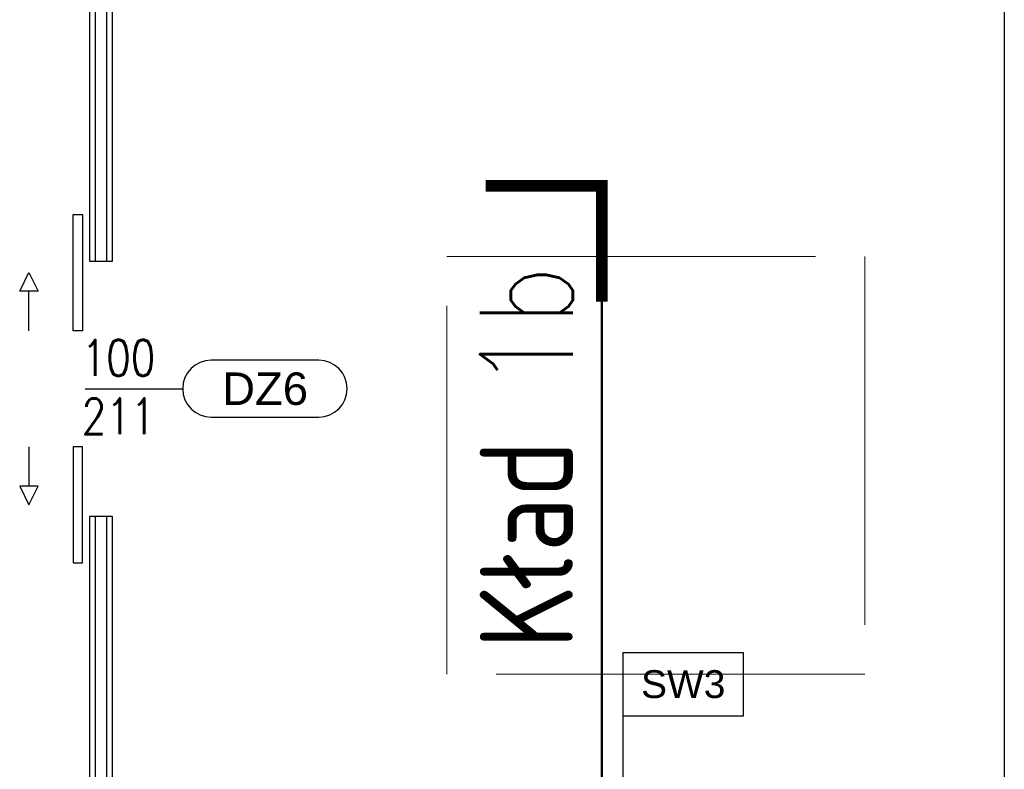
# Model space of a CAD drawing. Header units: centimetres. Extents: x -228435 to 56419, y -89367 to 477256.
# Tile 37 of 53: x -56780 to -52540, y 71190 to 74420. Entities that reach past the tile are written whole.
import ezdxf
from ezdxf.enums import TextEntityAlignment as Align

# ---------------------------------------------------------------- set-up
doc = ezdxf.new("R2010")
doc.units = ezdxf.units.CM
doc.header["$LTSCALE"] = 50
for name, pattern in [('Kondygnacja -1$0$HIDDEN2', [4.7625, 3.175, -1.5875]), ('Osie rzutów$0$DASHDOT2', [12.7, 6.35, -3.175, 0, -3.175]), ('SU Lampy kwadratowe  -1$0$HIDDENX2', [19.05, 12.7, -6.35])]:
    doc.linetypes.add(name, pattern=pattern)
for name, color, linetype in [('Kondygnacja -1$0$ARCH_INFO_ETYK_DRZWI', 8, 'Continuous'), ('Kondygnacja -1$0$ARCH_INFO_KŁADY ŚCIAN', 8, 'Kondygnacja -1$0$HIDDEN2'), ('Kondygnacja -1$0$ARCH_INFO_OPISY_PRZEGRODY', 8, 'Continuous'), ('Kondygnacja -1$0$ARCH_STROP', 8, 'Continuous'), ('Kondygnacja -1$0$ARCH_SZKŁO', 8, 'Continuous'), ('Kondygnacja -1$0$ARCH_ŚLUSARKA_DRZWI', 8, 'Continuous'), ('Osie rzutów$0$ARCH_INFO_OSIE_IST', 8, 'Osie rzutów$0$DASHDOT2')]:
    doc.layers.add(name, color=color, linetype=linetype)
doc.layers.add('SU Lampy kwadratowe  -1$0$ARCH_SUFITY_PODWIESZANE', color=8, linetype='SU Lampy kwadratowe  -1$0$HIDDENX2', lineweight=9)
doc.styles.add('Kondygnacja -1$0$Arial', font='ARIAL.TTF')
doc.styles.add('Kondygnacja -1$0$Romans', font='Romans.shx', dxfattribs={"width": 0.7})
doc.styles.add('Kondygnacja -1$0$ROMANS-50-CM', font='romans.shx', dxfattribs={"width": 0.8, "height": 10})

# ---------------------------------------------------------------- blocks, each defined once
blk = doc.blocks.new('Kondygnacja -1$0$T-drzwi_prawe-200')
at = {"layer": 'Kondygnacja -1$0$ARCH_INFO_ETYK_DRZWI'}
blk.add_line((0, 0), (60, 0), dxfattribs=at)
blk.add_lwpolyline([(143.68, 17.5), (77.5, 17.5, 1), (77.5, -17.5), (143.68, -17.5, 1)], format="xyb", close=True, dxfattribs=at)
at = {"layer": 'Kondygnacja -1$0$ARCH_INFO_ETYK_DRZWI', "color": 1, "style": 'Kondygnacja -1$0$Arial'}
blk.add_attdef('ADS_DRZWI:ODPORNOŚĆ_OGNIOWA', text='', height=20, rotation=90, dxfattribs=at).set_placement((-25.52, 0.12), align=Align.BOTTOM_CENTER)
at = {"layer": 'Kondygnacja -1$0$ARCH_INFO_ETYK_DRZWI', "style": 'Kondygnacja -1$0$Romans', "width": 0.8}
for tag, p in [('ADS_DRZWI:SZEROKOŚĆ', (20.49, 8)), ('ADS_DRZWI:WYSOKOŚĆ', (20.49, -28))]:
    blk.add_attdef(tag, text='', height=22, dxfattribs=at).set_placement(p, align=Align.CENTER)
at = {"layer": 'Kondygnacja -1$0$ARCH_INFO_ETYK_DRZWI', "style": 'Kondygnacja -1$0$Arial'}
blk.add_attdef('ADS_DRZWI:SYMBOL', text='', height=20, dxfattribs=at).set_placement((110.69, 0), align=Align.MIDDLE)
blk = doc.blocks.new('Kondygnacja -1$0$Linie kładów ścian')
at = {"layer": 'Kondygnacja -1$0$ARCH_INFO_KŁADY ŚCIAN', "linetype": 'Continuous', "const_width": 5}
blk.add_lwpolyline([(6636.71, 11870.45), (6686.71, 11870.45), (6686.71, 11820.45)], dxfattribs=at)
at = {"layer": 'Kondygnacja -1$0$ARCH_INFO_KŁADY ŚCIAN', "ltscale": 10, "const_width": 1}
blk.add_lwpolyline([(6686.71, 9988.59), (6686.71, 11870.45)], dxfattribs=at)
at = {"layer": 'Kondygnacja -1$0$ARCH_INFO_KŁADY ŚCIAN', "insert": (6634.2, 11670.86), "char_height": 40, "width": 626.5327, "attachment_point": 1, "rotation": 90, "style": 'Kondygnacja -1$0$ROMANS-50-CM'}
blk.add_mtext('Kład 1b', dxfattribs=at)
blk = doc.blocks.new('Osie rzutów')
at = {"layer": 'Osie rzutów$0$ARCH_INFO_OSIE_IST', "ltscale": 10}
blk.add_line((6860, 12510), (6860, 4623.26), dxfattribs=at)

msp = doc.modelspace()

# ---------------------------------------------------------------- linework, layer by layer
at = {"layer": 'Kondygnacja -1$0$ARCH_INFO_OPISY_PRZEGRODY'}
msp.add_lwpolyline([(-54182.633, 71420.407), (-53662.633, 71420.407), (-53662.633, 71691.866), (-54182.633, 71691.866), (-54182.633, 71420.407)], close=True, dxfattribs=at)
msp.add_lwpolyline([(-54182.633, 71620.407), (-54182.633, 70790.527)], dxfattribs=at)
at = {"layer": 'Kondygnacja -1$0$ARCH_SZKŁO', "linetype": 'Continuous', "lineweight": -3, "ltscale": 0.1}
for p, q in [((-56480, 74560), (-56480, 73380)), ((-56380, 73380), (-56380, 74560)), ((-56480, 73380), (-56455, 73380)), ((-56405, 73380), (-56380, 73380)), ((-56455, 72280), (-56480, 72280)), ((-56480, 72280), (-56480, 71100)), ((-56380, 72280), (-56405, 72280)), ((-56380, 71100), (-56380, 72280))]:
    msp.add_line(p, q, dxfattribs=at)
at = {"layer": 'Kondygnacja -1$0$ARCH_SZKŁO', "linetype": 'Continuous', "lineweight": -3}
for p, q in [((-56455, 74560), (-56455, 73380)), ((-56405, 73380), (-56405, 74560)), ((-56455, 73380), (-56405, 73380)), ((-56405, 72280), (-56455, 72280)), ((-56455, 72280), (-56455, 71100)), ((-56405, 71100), (-56405, 72280))]:
    msp.add_line(p, q, dxfattribs=at)
at = {"layer": 'Kondygnacja -1$0$ARCH_ŚLUSARKA_DRZWI', "linetype": 'Continuous', "lineweight": -3}
for p, q in [((-56740, 73080), (-56740, 73250)), ((-56740, 72580), (-56740, 72410))]:
    msp.add_line(p, q, dxfattribs=at)
for points in [[(-56550, 73580), (-56510, 73580), (-56510, 73080), (-56550, 73080)], [(-56550, 72080), (-56510, 72080), (-56510, 72580), (-56550, 72580)]]:
    msp.add_lwpolyline(points, close=True, dxfattribs=at)
for points in [[(-56700, 73250), (-56780, 73250), (-56740, 73330)], [(-56700, 72410), (-56780, 72410), (-56740, 72330)]]:
    msp.add_3dface(points, dxfattribs=at)
at = {"layer": 'SU Lampy kwadratowe  -1$0$ARCH_SUFITY_PODWIESZANE', "ltscale": 2.5}
msp.add_lwpolyline([(-54940, 73400), (-53140, 73400), (-53140, 71600), (-54940, 71600)], close=True, dxfattribs=at)

# ---------------------------------------------------------------- block references
at = {"layer": 'Kondygnacja -1$0$ARCH_INFO_KŁADY ŚCIAN', "xscale": 10, "yscale": 10, "zscale": 10}
msp.add_blockref('Kondygnacja -1$0$Linie kładów ścian', (-121140, -45000), dxfattribs=at)
at = {"layer": 'Kondygnacja -1$0$ARCH_STROP', "linetype": 'Continuous', "lineweight": -3}
ref = msp.add_blockref('Kondygnacja -1$0$T-drzwi_prawe-200', (-56497.937, 72830), dxfattribs=dict(at, xscale=7, yscale=7, zscale=7))
ref.add_attrib('ADS_DRZWI:SZEROKOŚĆ', '100', dxfattribs={"layer": 'Kondygnacja -1$0$ARCH_INFO_ETYK_DRZWI', "height": 154, "style": 'Kondygnacja -1$0$Romans', "width": 0.8}).set_placement((-56354.476, 72886), align=Align.CENTER)
ref.add_attrib('ADS_DRZWI:SYMBOL', 'DZ6', dxfattribs={"layer": 'Kondygnacja -1$0$ARCH_INFO_ETYK_DRZWI', "height": 140, "style": 'Kondygnacja -1$0$Arial'}).set_placement((-55723.125, 72830), align=Align.MIDDLE)
ref.add_attrib('ADS_DRZWI:WYSOKOŚĆ', '211', dxfattribs={"layer": 'Kondygnacja -1$0$ARCH_INFO_ETYK_DRZWI', "height": 154, "style": 'Kondygnacja -1$0$Romans', "width": 0.8}).set_placement((-56354.476, 72634), align=Align.CENTER)
at = {"layer": 'Osie rzutów$0$ARCH_INFO_OSIE_IST', "xscale": 10, "yscale": 10, "zscale": 10}
msp.add_blockref('Osie rzutów', (-121140, -45000), dxfattribs=at)

# ---------------------------------------------------------------- texts
at = {"layer": 'Kondygnacja -1$0$ARCH_INFO_OPISY_PRZEGRODY', "insert": (-53922.633, 71556.137), "char_height": 120, "width": 520, "attachment_point": 5, "style": 'Kondygnacja -1$0$Arial'}
msp.add_mtext('SW3', dxfattribs=at)

doc.saveas('drawing.dxf')
